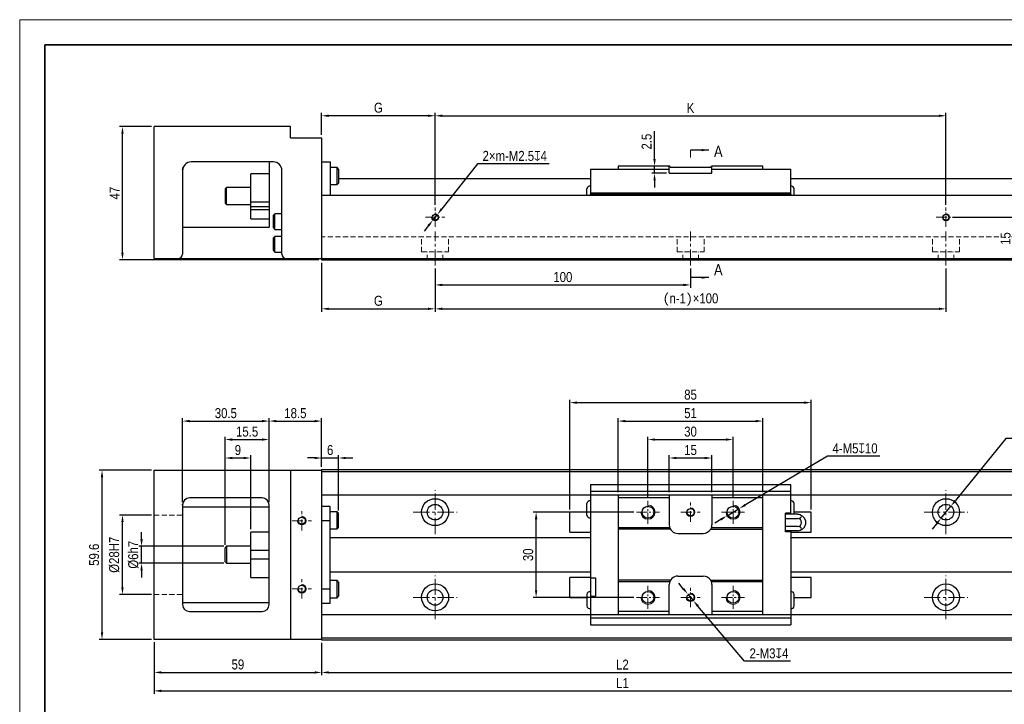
# Model space of a CAD drawing. Header units: millimetres. Extents: x 100 to 3612, y -424 to 856.
# Tile 8 of 45: x 100 to 447, y 615 to 856. Entities that reach past the tile are written whole.
import ezdxf

# ---------------------------------------------------------------- set-up
doc = ezdxf.new("R2010")
doc.units = ezdxf.units.MM
doc.linetypes.add('CENTER2', pattern=[28.575, 19.05, -3.175, 3.175, -3.175])
doc.linetypes.add('DASHED', pattern=[19.05, 12.7, -6.35])
doc.layers.get('Defpoints').update_dxf_attribs({"lineweight": 13})
for name, color, linetype, lineweight in [('小粗', 7, 'Continuous', 25), ('标注', 3, 'Continuous', 13), ('点划线', 1, 'CENTER2', 13), ('粗线', 7, 'Continuous', 35), ('细线', 7, 'Continuous', 13), ('虚线', 253, 'DASHED', 13)]:
    doc.layers.add(name, color=color, linetype=linetype, lineweight=lineweight)
doc.styles.add('3.5', font='ARIALN.TTF', dxfattribs={"height": 3.5})
doc.styles.add('7', font='ARIALN.TTF', dxfattribs={"height": 7})
doc.dimstyles.new('A4—对齐', dxfattribs={"dimtxt": 3.5, "dimasz": 2.5, "dimexe": 1, "dimexo": 1, "dimgap": 1, "dimtad": 1, "dimdec": 1, "dimzin": 9, "dimdsep": 46, "dimtxsty": '3.5', "dimcen": 2.5, "dimadec": 0, "dimazin": 0, "dimtm": 1e-09, "dimtfac": 1, "dimtdec": 1, "dimtmove": 0, "dimatfit": 3, "dimfxl": 0, "dimtolj": 1, "dimarcsym": 0})
doc.dimstyles.new('A4—水平', dxfattribs={"dimtxt": 3.5, "dimasz": 2.5, "dimexe": 2, "dimexo": 1, "dimgap": 1, "dimtad": 1, "dimtih": 1, "dimtoh": 1, "dimdec": 1, "dimzin": 12, "dimdsep": 46, "dimtxsty": '3.5', "dimcen": 2.5, "dimadec": 0, "dimazin": 0, "dimtm": 1e-09, "dimtfac": 1, "dimtdec": 1, "dimtmove": 0, "dimatfit": 3, "dimfxl": 0, "dimtolj": 1, "dimarcsym": 0})

# ---------------------------------------------------------------- blocks, each defined once
blk = doc.blocks.new('A4图框')
at = {"layer": '粗线'}
blk.add_lwpolyline([(5, 205), (292, 205), (292, 5), (5, 5)], close=True, dxfattribs=at)
at = {"layer": '细线'}
blk.add_lwpolyline([(0, 210), (297, 210), (297, 0), (0, 0)], close=True, dxfattribs=at)
blk = doc.blocks.new('*D97')
at = {"layer": 'Defpoints', "color": 0, "transparency": 16777216}
for p in [(136.22, 818.31), (147.39, 818.31), (206.39, 771.31)]:
    blk.add_point(p, dxfattribs=at)
at = {"layer": '标注', "color": 0, "lineweight": -2, "transparency": 16777216}
for p, q in [((146.39, 818.31), (135.22, 818.31)), ((136.22, 773.81), (136.22, 815.81)), ((205.39, 771.31), (135.22, 771.31))]:
    blk.add_line(p, q, dxfattribs=at)
at = {"layer": '标注', "color": 0, "transparency": 16777216}
for points in [[(135.8, 815.81), (136.63, 815.81), (136.22, 818.31)], [(135.8, 773.81), (136.63, 773.81), (136.22, 771.31)]]:
    blk.add_solid(points, dxfattribs=at)
at = {"layer": '标注', "color": 0, "transparency": 16777216, "insert": (133.47, 794.81), "char_height": 3.5, "attachment_point": 5, "rotation": 90, "style": '3.5'}
blk.add_mtext('\\A1;47', dxfattribs=at)
blk = doc.blocks.new('*D98')
at = {"layer": 'Defpoints', "color": 0, "transparency": 16777216}
for p in [(206.39, 822.07), (206.39, 814.31), (246.39, 789.72)]:
    blk.add_point(p, dxfattribs=at)
at = {"layer": '标注', "color": 0, "lineweight": -2, "transparency": 16777216}
for p, q in [((206.39, 815.31), (206.39, 823.07)), ((246.39, 790.72), (246.39, 823.07)), ((243.89, 822.07), (208.89, 822.07))]:
    blk.add_line(p, q, dxfattribs=at)
at = {"layer": '标注', "color": 0, "transparency": 16777216}
for points in [[(208.89, 822.48), (208.89, 821.65), (206.39, 822.07)], [(243.89, 822.48), (243.89, 821.65), (246.39, 822.07)]]:
    blk.add_solid(points, dxfattribs=at)
at = {"layer": '标注', "color": 0, "transparency": 16777216, "insert": (226.39, 824.88), "char_height": 3.5, "width": 11.7879, "attachment_point": 5, "style": '3.5'}
blk.add_mtext('\\A1;G', dxfattribs=at)
blk = doc.blocks.new('*D99')
at = {"layer": 'Defpoints', "color": 0, "transparency": 16777216}
for p in [(426.39, 822.07), (246.39, 789.72), (426.39, 789.72)]:
    blk.add_point(p, dxfattribs=at)
at = {"layer": '标注', "color": 0, "lineweight": -2, "transparency": 16777216}
for p, q in [((246.39, 790.72), (246.39, 823.07)), ((426.39, 790.72), (426.39, 823.07)), ((248.89, 822.07), (423.89, 822.07))]:
    blk.add_line(p, q, dxfattribs=at)
at = {"layer": '标注', "color": 0, "transparency": 16777216}
for points in [[(248.89, 822.48), (248.89, 821.65), (246.39, 822.07)], [(423.89, 822.48), (423.89, 821.65), (426.39, 822.07)]]:
    blk.add_solid(points, dxfattribs=at)
at = {"layer": '标注', "color": 0, "transparency": 16777216, "insert": (336.39, 824.82), "char_height": 3.5, "width": 18.6714, "attachment_point": 5, "style": '3.5'}
blk.add_mtext('\\A1;K', dxfattribs=at)
blk = doc.blocks.new('*D100')
at = {"layer": 'Defpoints', "color": 0, "transparency": 16777216}
for p in [(206.39, 771.31), (246.39, 769.31), (246.39, 754.07)]:
    blk.add_point(p, dxfattribs=at)
at = {"layer": '标注', "color": 0, "lineweight": -2, "transparency": 16777216}
for p, q in [((206.39, 770.31), (206.39, 753.07)), ((246.39, 768.31), (246.39, 753.07)), ((208.89, 754.07), (243.89, 754.07))]:
    blk.add_line(p, q, dxfattribs=at)
at = {"layer": '标注', "color": 0, "transparency": 16777216}
for points in [[(208.89, 754.49), (208.89, 753.66), (206.39, 754.07)], [(243.89, 754.49), (243.89, 753.66), (246.39, 754.07)]]:
    blk.add_solid(points, dxfattribs=at)
at = {"layer": '标注', "color": 0, "transparency": 16777216, "insert": (226.39, 756.88), "char_height": 3.5, "width": 10.0032, "attachment_point": 5, "style": '3.5'}
blk.add_mtext('\\A1;G', dxfattribs=at)
blk = doc.blocks.new('*D101')
at = {"layer": 'Defpoints', "color": 0, "transparency": 16777216}
for p in [(246.39, 769.31), (336.39, 769.31), (336.39, 762.49)]:
    blk.add_point(p, dxfattribs=at)
at = {"layer": '标注', "color": 0, "lineweight": -2, "transparency": 16777216}
for p, q in [((246.39, 768.31), (246.39, 761.49)), ((336.39, 768.31), (336.39, 761.49)), ((248.89, 762.49), (333.89, 762.49))]:
    blk.add_line(p, q, dxfattribs=at)
at = {"layer": '标注', "color": 0, "transparency": 16777216}
for points in [[(248.89, 762.9), (248.89, 762.07), (246.39, 762.49)], [(333.89, 762.9), (333.89, 762.07), (336.39, 762.49)]]:
    blk.add_solid(points, dxfattribs=at)
at = {"layer": '标注', "color": 0, "transparency": 16777216, "insert": (291.39, 765.27), "char_height": 3.5, "width": 11.0802, "attachment_point": 5, "style": '3.5'}
blk.add_mtext('\\A1;100', dxfattribs=at)
blk = doc.blocks.new('*D102')
at = {"layer": 'Defpoints', "color": 0, "transparency": 16777216}
for p in [(246.39, 769.31), (426.39, 769.31), (426.39, 754.07)]:
    blk.add_point(p, dxfattribs=at)
at = {"layer": '标注', "color": 0, "lineweight": -2, "transparency": 16777216}
for p, q in [((246.39, 768.31), (246.39, 753.07)), ((426.39, 768.31), (426.39, 753.07)), ((248.89, 754.07), (423.89, 754.07))]:
    blk.add_line(p, q, dxfattribs=at)
at = {"layer": '标注', "color": 0, "transparency": 16777216}
for points in [[(248.89, 754.49), (248.89, 753.66), (246.39, 754.07)], [(423.89, 754.49), (423.89, 753.66), (426.39, 754.07)]]:
    blk.add_solid(points, dxfattribs=at)
at = {"layer": '标注', "color": 0, "transparency": 16777216, "insert": (336.39, 757.3), "char_height": 3.5, "width": 20.1435, "attachment_point": 5, "style": '3.5'}
blk.add_mtext('\\A1;{\\fSimSun|b0|i0|c134|p2;(}n-1{\\fSimSun|b0|i0|c134|p2;)}×100', dxfattribs=at)
blk = doc.blocks.new('*D103')
at = {"layer": 'Defpoints', "color": 0, "transparency": 16777216}
for p in [(427.64, 786.31), (450.18, 771.31), (466.39, 771.31)]:
    blk.add_point(p, dxfattribs=at)
at = {"layer": '标注', "color": 0, "lineweight": -2, "transparency": 16777216}
for p, q in [((450.18, 788.81), (450.18, 791.31)), ((428.64, 786.31), (451.18, 786.31)), ((450.18, 786.31), (450.18, 783.81)), ((450.18, 783.81), (450.18, 773.81)), ((450.18, 771.31), (450.18, 773.81)), ((465.39, 771.31), (449.18, 771.31)), ((450.18, 768.81), (450.18, 766.31))]:
    blk.add_line(p, q, dxfattribs=at)
at = {"layer": '标注', "color": 0, "transparency": 16777216}
for points in [[(449.76, 788.81), (450.59, 788.81), (450.18, 786.31)], [(449.76, 768.81), (450.59, 768.81), (450.18, 771.31)]]:
    blk.add_solid(points, dxfattribs=at)
at = {"layer": '标注', "color": 0, "transparency": 16777216, "insert": (447.39, 778.81), "char_height": 3.5, "attachment_point": 5, "rotation": 90, "style": '3.5', "bg_fill": 3, "box_fill_scale": 1.1, "bg_fill_color": 256, "bg_fill_true_color": 13158600, "bg_fill_transparency": 0}
blk.add_mtext('\\A1;15', dxfattribs=at)
blk = doc.blocks.new('*D93')
at = {"layer": 'Defpoints', "color": 0, "transparency": 16777216}
for p in [(245.62, 785.33), (247.17, 787.29)]:
    blk.add_point(p, dxfattribs=at)
at = {"layer": '标注', "color": 0, "lineweight": -2, "transparency": 16777216}
for p, q in [((261.31, 805.12), (248.72, 789.25)), ((286.56, 805.12), (261.31, 805.12)), ((245.62, 785.33), (247.17, 787.29)), ((244.06, 783.37), (242.51, 781.41))]:
    blk.add_line(p, q, dxfattribs=at)
at = {"layer": '标注', "color": 0, "transparency": 16777216}
for points in [[(248.4, 789.51), (249.05, 788.99), (247.17, 787.29)], [(243.74, 783.63), (244.39, 783.11), (245.62, 785.33)]]:
    blk.add_solid(points, dxfattribs=at)
at = {"layer": '标注', "color": 0, "transparency": 16777216, "insert": (274.44, 807.91), "char_height": 3.5, "attachment_point": 5, "style": '3.5'}
blk.add_mtext('\\A1;2×m-M2.5{\\Fgdt|c134;x}4', dxfattribs=at)
blk = doc.blocks.new('*D113')
at = {"layer": 'Defpoints', "color": 0, "transparency": 16777216}
for p in [(212.39, 701.54), (206.39, 697.46), (212.39, 682.08)]:
    blk.add_point(p, dxfattribs=at)
at = {"layer": '标注', "color": 0, "lineweight": -2, "transparency": 16777216}
for p, q in [((203.89, 701.54), (201.39, 701.54)), ((206.39, 698.46), (206.39, 702.54)), ((206.39, 701.54), (212.39, 701.54)), ((212.39, 683.08), (212.39, 702.54)), ((214.89, 701.54), (217.39, 701.54))]:
    blk.add_line(p, q, dxfattribs=at)
at = {"layer": '标注', "color": 0, "transparency": 16777216}
for points in [[(203.89, 701.95), (203.89, 701.12), (206.39, 701.54)], [(214.89, 701.95), (214.89, 701.12), (212.39, 701.54)]]:
    blk.add_solid(points, dxfattribs=at)
at = {"layer": '标注', "color": 0, "transparency": 16777216, "insert": (209.39, 704.32), "char_height": 3.5, "attachment_point": 5, "style": '3.5'}
blk.add_mtext('\\A1;6', dxfattribs=at)
blk = doc.blocks.new('*D114')
at = {"layer": 'Defpoints', "color": 0, "transparency": 16777216}
for p in [(142.94, 670.46), (172.89, 670.46), (172.89, 664.46)]:
    blk.add_point(p, dxfattribs=at)
at = {"layer": '标注', "color": 0, "lineweight": -2, "transparency": 16777216}
for p, q in [((142.94, 672.96), (142.94, 675.46)), ((171.89, 670.46), (141.94, 670.46)), ((142.94, 664.46), (142.94, 670.46)), ((171.89, 664.46), (141.94, 664.46)), ((142.94, 661.96), (142.94, 659.46))]:
    blk.add_line(p, q, dxfattribs=at)
at = {"layer": '标注', "color": 0, "transparency": 16777216}
for points in [[(142.53, 672.96), (143.36, 672.96), (142.94, 670.46)], [(142.53, 661.96), (143.36, 661.96), (142.94, 664.46)]]:
    blk.add_solid(points, dxfattribs=at)
at = {"layer": '标注', "color": 0, "transparency": 16777216, "insert": (140.06, 667.46), "char_height": 3.5, "attachment_point": 5, "rotation": 90, "style": '3.5'}
blk.add_mtext('\\A1;%%C6h7', dxfattribs=at)
blk = doc.blocks.new('*D115')
at = {"layer": 'Defpoints', "color": 0, "transparency": 16777216}
for p in [(136.22, 681.46), (147.39, 681.46), (147.39, 653.46)]:
    blk.add_point(p, dxfattribs=at)
at = {"layer": '标注', "color": 0, "lineweight": -2, "transparency": 16777216}
for p, q in [((146.39, 681.46), (135.22, 681.46)), ((136.22, 655.96), (136.22, 678.96)), ((146.39, 653.46), (135.22, 653.46))]:
    blk.add_line(p, q, dxfattribs=at)
at = {"layer": '标注', "color": 0, "transparency": 16777216}
for points in [[(135.8, 678.96), (136.64, 678.96), (136.22, 681.46)], [(135.8, 655.96), (136.64, 655.96), (136.22, 653.46)]]:
    blk.add_solid(points, dxfattribs=at)
at = {"layer": '标注', "color": 0, "transparency": 16777216, "insert": (133.34, 667.46), "char_height": 3.5, "attachment_point": 5, "rotation": 90, "style": '3.5'}
blk.add_mtext('\\A1;%%C28H7', dxfattribs=at)
blk = doc.blocks.new('*D116')
at = {"layer": 'Defpoints', "color": 0, "transparency": 16777216}
for p in [(129.01, 697.26), (147.39, 697.26), (147.39, 637.66)]:
    blk.add_point(p, dxfattribs=at)
at = {"layer": '标注', "color": 0, "lineweight": -2, "transparency": 16777216}
for p, q in [((146.39, 697.26), (128.01, 697.26)), ((129.01, 640.16), (129.01, 694.76)), ((146.39, 637.66), (128.01, 637.66))]:
    blk.add_line(p, q, dxfattribs=at)
at = {"layer": '标注', "color": 0, "transparency": 16777216}
for points in [[(128.6, 694.76), (129.43, 694.76), (129.01, 697.26)], [(128.6, 640.16), (129.43, 640.16), (129.01, 637.66)]]:
    blk.add_solid(points, dxfattribs=at)
at = {"layer": '标注', "color": 0, "transparency": 16777216, "insert": (126.23, 667.46), "char_height": 3.5, "attachment_point": 5, "rotation": 90, "style": '3.5'}
blk.add_mtext('\\A1;59.6', dxfattribs=at)
blk = doc.blocks.new('*D117')
at = {"layer": 'Defpoints', "color": 0, "transparency": 16777216}
for p in [(147.39, 637.66), (206.39, 637.46), (206.39, 626.02)]:
    blk.add_point(p, dxfattribs=at)
at = {"layer": '标注', "color": 0, "lineweight": -2, "transparency": 16777216}
for p, q in [((147.39, 636.66), (147.39, 625.02)), ((206.39, 636.46), (206.39, 625.02)), ((149.89, 626.02), (203.89, 626.02))]:
    blk.add_line(p, q, dxfattribs=at)
at = {"layer": '标注', "color": 0, "transparency": 16777216}
for points in [[(149.89, 626.44), (149.89, 625.6), (147.39, 626.02)], [(203.89, 626.44), (203.89, 625.6), (206.39, 626.02)]]:
    blk.add_solid(points, dxfattribs=at)
at = {"layer": '标注', "color": 0, "transparency": 16777216, "insert": (176.89, 628.81), "char_height": 3.5, "attachment_point": 5, "style": '3.5'}
blk.add_mtext('\\A1;59', dxfattribs=at)
blk = doc.blocks.new('*D118')
at = {"layer": 'Defpoints', "color": 0, "transparency": 16777216}
for p in [(147.39, 637.66), (477.39, 638.16), (477.39, 619.52)]:
    blk.add_point(p, dxfattribs=at)
at = {"layer": '标注', "color": 0, "lineweight": -2, "transparency": 16777216}
for p, q in [((147.39, 636.66), (147.39, 618.52)), ((477.39, 637.16), (477.39, 618.52)), ((149.89, 619.52), (474.89, 619.52))]:
    blk.add_line(p, q, dxfattribs=at)
at = {"layer": '标注', "color": 0, "transparency": 16777216}
for points in [[(149.89, 619.94), (149.89, 619.1), (147.39, 619.52)], [(474.89, 619.94), (474.89, 619.1), (477.39, 619.52)]]:
    blk.add_solid(points, dxfattribs=at)
at = {"layer": '标注', "color": 0, "transparency": 16777216, "insert": (312.39, 622.28), "char_height": 3.5, "width": 25.9299, "attachment_point": 5, "style": '3.5'}
blk.add_mtext('\\A1;L1', dxfattribs=at)
blk = doc.blocks.new('*D119')
at = {"layer": 'Defpoints', "color": 0, "transparency": 16777216}
for p in [(206.39, 637.46), (466.39, 637.46), (466.39, 626.02)]:
    blk.add_point(p, dxfattribs=at)
at = {"layer": '标注', "color": 0, "lineweight": -2, "transparency": 16777216}
for p, q in [((206.39, 636.46), (206.39, 625.02)), ((466.39, 636.46), (466.39, 625.02)), ((208.89, 626.02), (463.89, 626.02))]:
    blk.add_line(p, q, dxfattribs=at)
at = {"layer": '标注', "color": 0, "transparency": 16777216}
for points in [[(208.89, 626.44), (208.89, 625.6), (206.39, 626.02)], [(463.89, 626.44), (463.89, 625.6), (466.39, 626.02)]]:
    blk.add_solid(points, dxfattribs=at)
at = {"layer": '标注', "color": 0, "transparency": 16777216, "insert": (312.39, 628.78), "char_height": 3.5, "width": 18.7578, "attachment_point": 5, "style": '3.5'}
blk.add_mtext('\\A1;L2', dxfattribs=at)
blk = doc.blocks.new('*D120')
at = {"layer": 'Defpoints', "color": 0, "transparency": 16777216}
for p in [(181.39, 701.54), (181.39, 675.46), (172.39, 669.96)]:
    blk.add_point(p, dxfattribs=at)
at = {"layer": '标注', "color": 0, "lineweight": -2, "transparency": 16777216}
for p, q in [((172.39, 670.96), (172.39, 702.54)), ((174.89, 701.54), (178.89, 701.54)), ((181.39, 676.46), (181.39, 702.54))]:
    blk.add_line(p, q, dxfattribs=at)
at = {"layer": '标注', "color": 0, "transparency": 16777216}
for points in [[(174.89, 701.95), (174.89, 701.12), (172.39, 701.54)], [(178.89, 701.95), (178.89, 701.12), (181.39, 701.54)]]:
    blk.add_solid(points, dxfattribs=at)
at = {"layer": '标注', "color": 0, "transparency": 16777216, "insert": (176.89, 704.32), "char_height": 3.5, "attachment_point": 5, "style": '3.5'}
blk.add_mtext('\\A1;9', dxfattribs=at)
blk = doc.blocks.new('*D121')
at = {"layer": 'Defpoints', "color": 0, "transparency": 16777216}
for p in [(187.89, 708.04), (187.89, 684.96), (172.39, 669.96)]:
    blk.add_point(p, dxfattribs=at)
at = {"layer": '标注', "color": 0, "lineweight": -2, "transparency": 16777216}
for p, q in [((172.39, 670.96), (172.39, 709.04)), ((174.89, 708.04), (185.39, 708.04)), ((187.89, 685.96), (187.89, 709.04))]:
    blk.add_line(p, q, dxfattribs=at)
at = {"layer": '标注', "color": 0, "transparency": 16777216}
for points in [[(174.89, 708.45), (174.89, 707.62), (172.39, 708.04)], [(185.39, 708.45), (185.39, 707.62), (187.89, 708.04)]]:
    blk.add_solid(points, dxfattribs=at)
at = {"layer": '标注', "color": 0, "transparency": 16777216, "insert": (180.14, 710.82), "char_height": 3.5, "attachment_point": 5, "style": '3.5'}
blk.add_mtext('\\A1;15.5', dxfattribs=at)
blk = doc.blocks.new('*D122')
at = {"layer": 'Defpoints', "color": 0, "transparency": 16777216}
for p in [(187.89, 714.54), (157.39, 684.96), (187.89, 684.96)]:
    blk.add_point(p, dxfattribs=at)
at = {"layer": '标注', "color": 0, "lineweight": -2, "transparency": 16777216}
for p, q in [((157.39, 685.96), (157.39, 715.54)), ((187.89, 685.96), (187.89, 715.54)), ((159.89, 714.54), (185.39, 714.54))]:
    blk.add_line(p, q, dxfattribs=at)
at = {"layer": '标注', "color": 0, "transparency": 16777216}
for points in [[(159.89, 714.95), (159.89, 714.12), (157.39, 714.54)], [(185.39, 714.95), (185.39, 714.12), (187.89, 714.54)]]:
    blk.add_solid(points, dxfattribs=at)
at = {"layer": '标注', "color": 0, "transparency": 16777216, "insert": (172.64, 717.32), "char_height": 3.5, "attachment_point": 5, "style": '3.5'}
blk.add_mtext('\\A1;30.5', dxfattribs=at)
blk = doc.blocks.new('*D123')
at = {"layer": 'Defpoints', "color": 0, "transparency": 16777216}
for p in [(206.39, 714.54), (206.39, 697.46), (187.89, 684.96)]:
    blk.add_point(p, dxfattribs=at)
at = {"layer": '标注', "color": 0, "lineweight": -2, "transparency": 16777216}
for p, q in [((187.89, 685.96), (187.89, 715.54)), ((206.39, 698.46), (206.39, 715.54)), ((190.39, 714.54), (203.89, 714.54))]:
    blk.add_line(p, q, dxfattribs=at)
at = {"layer": '标注', "color": 0, "transparency": 16777216}
for points in [[(190.39, 714.95), (190.39, 714.12), (187.89, 714.54)], [(203.89, 714.95), (203.89, 714.12), (206.39, 714.54)]]:
    blk.add_solid(points, dxfattribs=at)
at = {"layer": '标注', "color": 0, "transparency": 16777216, "insert": (197.14, 717.32), "char_height": 3.5, "attachment_point": 5, "style": '3.5'}
blk.add_mtext('\\A1;18.5', dxfattribs=at)
blk = doc.blocks.new('*D124')
at = {"layer": 'Defpoints', "color": 0, "transparency": 16777216}
for p in [(351.39, 708.04), (321.39, 686.5), (351.39, 686.5)]:
    blk.add_point(p, dxfattribs=at)
at = {"layer": '标注', "color": 0, "lineweight": -2, "transparency": 16777216}
for p, q in [((321.39, 687.5), (321.39, 709.04)), ((323.89, 708.04), (348.89, 708.04)), ((351.39, 687.5), (351.39, 709.04))]:
    blk.add_line(p, q, dxfattribs=at)
at = {"layer": '标注', "color": 0, "transparency": 16777216}
for points in [[(323.89, 708.45), (323.89, 707.62), (321.39, 708.04)], [(348.89, 708.45), (348.89, 707.62), (351.39, 708.04)]]:
    blk.add_solid(points, dxfattribs=at)
at = {"layer": '标注', "color": 0, "transparency": 16777216, "insert": (336.39, 710.82), "char_height": 3.5, "attachment_point": 5, "style": '3.5'}
blk.add_mtext('\\A1;30', dxfattribs=at)
blk = doc.blocks.new('*D125')
at = {"layer": 'Defpoints', "color": 0, "transparency": 16777216}
for p in [(378.89, 721.04), (293.89, 682.46), (378.89, 682.46)]:
    blk.add_point(p, dxfattribs=at)
at = {"layer": '标注', "color": 0, "lineweight": -2, "transparency": 16777216}
for p, q in [((293.89, 683.46), (293.89, 722.04)), ((378.89, 683.46), (378.89, 722.04)), ((296.39, 721.04), (376.39, 721.04))]:
    blk.add_line(p, q, dxfattribs=at)
at = {"layer": '标注', "color": 0, "transparency": 16777216}
for points in [[(296.39, 721.45), (296.39, 720.62), (293.89, 721.04)], [(376.39, 721.45), (376.39, 720.62), (378.89, 721.04)]]:
    blk.add_solid(points, dxfattribs=at)
at = {"layer": '标注', "color": 0, "transparency": 16777216, "insert": (336.39, 723.82), "char_height": 3.5, "attachment_point": 5, "style": '3.5'}
blk.add_mtext('\\A1;85', dxfattribs=at)
blk = doc.blocks.new('*D126')
at = {"layer": 'Defpoints', "color": 0, "transparency": 16777216}
for p in [(323.71, 804.31), (328.89, 804.31), (328.89, 801.81)]:
    blk.add_point(p, dxfattribs=at)
at = {"layer": '标注', "color": 0, "lineweight": -2, "transparency": 16777216}
for p, q in [((323.71, 806.81), (323.71, 816.6)), ((327.89, 804.31), (322.71, 804.31)), ((327.89, 801.81), (322.71, 801.81)), ((323.71, 801.81), (323.71, 804.31)), ((323.71, 799.31), (323.71, 796.81))]:
    blk.add_line(p, q, dxfattribs=at)
at = {"layer": '标注', "color": 0, "transparency": 16777216}
for points in [[(323.29, 806.81), (324.12, 806.81), (323.71, 804.31)], [(323.29, 799.31), (324.12, 799.31), (323.71, 801.81)]]:
    blk.add_solid(points, dxfattribs=at)
at = {"layer": '标注', "color": 0, "transparency": 16777216, "insert": (320.92, 812.96), "char_height": 3.5, "attachment_point": 5, "rotation": 90, "style": '3.5'}
blk.add_mtext('\\A1;2.5', dxfattribs=at)
blk = doc.blocks.new('*D127')
at = {"layer": 'Defpoints', "color": 0, "transparency": 16777216}
for p in [(281.97, 682.46), (317.35, 682.46), (317.35, 652.46)]:
    blk.add_point(p, dxfattribs=at)
at = {"layer": '标注', "color": 0, "lineweight": -2, "transparency": 16777216}
for p, q in [((316.35, 682.46), (280.97, 682.46)), ((281.97, 654.96), (281.97, 679.96)), ((316.35, 652.46), (280.97, 652.46))]:
    blk.add_line(p, q, dxfattribs=at)
at = {"layer": '标注', "color": 0, "transparency": 16777216}
for points in [[(281.55, 679.96), (282.39, 679.96), (281.97, 682.46)], [(281.55, 654.96), (282.39, 654.96), (281.97, 652.46)]]:
    blk.add_solid(points, dxfattribs=at)
at = {"layer": '标注', "color": 0, "transparency": 16777216, "insert": (279.18, 667.46), "char_height": 3.5, "attachment_point": 5, "rotation": 90, "style": '3.5'}
blk.add_mtext('\\A1;30', dxfattribs=at)
blk = doc.blocks.new('*D128')
at = {"layer": 'Defpoints', "color": 0, "transparency": 16777216}
for p in [(343.89, 701.54), (328.89, 688.46), (343.89, 688.46)]:
    blk.add_point(p, dxfattribs=at)
at = {"layer": '标注', "color": 0, "lineweight": -2, "transparency": 16777216}
for p, q in [((328.89, 689.46), (328.89, 702.54)), ((331.39, 701.54), (341.39, 701.54)), ((343.89, 689.46), (343.89, 702.54))]:
    blk.add_line(p, q, dxfattribs=at)
at = {"layer": '标注', "color": 0, "transparency": 16777216}
for points in [[(331.39, 701.95), (331.39, 701.12), (328.89, 701.54)], [(341.39, 701.95), (341.39, 701.12), (343.89, 701.54)]]:
    blk.add_solid(points, dxfattribs=at)
at = {"layer": '标注', "color": 0, "transparency": 16777216, "insert": (336.39, 704.32), "char_height": 3.5, "attachment_point": 5, "style": '3.5'}
blk.add_mtext('\\A1;15', dxfattribs=at)
blk = doc.blocks.new('*D129')
at = {"layer": 'Defpoints', "color": 0, "transparency": 16777216}
for p in [(361.89, 714.54), (310.89, 688.46), (361.89, 688.46)]:
    blk.add_point(p, dxfattribs=at)
at = {"layer": '标注', "color": 0, "lineweight": -2, "transparency": 16777216}
for p, q in [((310.89, 689.46), (310.89, 715.54)), ((361.89, 689.46), (361.89, 715.54)), ((313.39, 714.54), (359.39, 714.54))]:
    blk.add_line(p, q, dxfattribs=at)
at = {"layer": '标注', "color": 0, "transparency": 16777216}
for points in [[(313.39, 714.95), (313.39, 714.12), (310.89, 714.54)], [(359.39, 714.95), (359.39, 714.12), (361.89, 714.54)]]:
    blk.add_solid(points, dxfattribs=at)
at = {"layer": '标注', "color": 0, "transparency": 16777216, "insert": (336.39, 717.32), "char_height": 3.5, "attachment_point": 5, "style": '3.5'}
blk.add_mtext('\\A1;51', dxfattribs=at)
blk = doc.blocks.new('*D130')
at = {"layer": 'Defpoints', "color": 0, "transparency": 16777216}
for p in [(353.55, 683.73), (349.24, 681.18)]:
    blk.add_point(p, dxfattribs=at)
at = {"layer": '标注', "color": 0, "lineweight": -2, "transparency": 16777216}
for p, q in [((384.6, 702.14), (355.7, 685.01)), ((403.12, 702.14), (384.6, 702.14)), ((349.24, 681.18), (353.55, 683.73)), ((347.09, 679.91), (344.94, 678.64))]:
    blk.add_line(p, q, dxfattribs=at)
at = {"layer": '标注', "color": 0, "transparency": 16777216}
for points in [[(355.48, 685.37), (355.91, 684.65), (353.55, 683.73)], [(346.88, 680.27), (347.31, 679.55), (349.24, 681.18)]]:
    blk.add_solid(points, dxfattribs=at)
at = {"layer": '标注', "color": 0, "transparency": 16777216, "insert": (394.36, 704.93), "char_height": 3.5, "attachment_point": 5, "style": '3.5'}
blk.add_mtext('\\A1;4-M5{\\Fgdt|c134;x}10', dxfattribs=at)
blk = doc.blocks.new('*D131')
at = {"layer": 'Defpoints', "color": 0, "transparency": 16777216}
for p in [(335.43, 653.61), (337.36, 651.31)]:
    blk.add_point(p, dxfattribs=at)
at = {"layer": '标注', "color": 0, "lineweight": -2, "transparency": 16777216}
for p, q in [((333.82, 655.52), (332.21, 657.43)), ((335.43, 653.61), (337.36, 651.31)), ((355.38, 629.93), (338.97, 649.4)), ((371.63, 629.93), (355.38, 629.93))]:
    blk.add_line(p, q, dxfattribs=at)
at = {"layer": '标注', "color": 0, "transparency": 16777216}
for points in [[(334.14, 655.79), (333.5, 655.25), (335.43, 653.61)], [(339.29, 649.67), (338.65, 649.13), (337.36, 651.31)]]:
    blk.add_solid(points, dxfattribs=at)
at = {"layer": '标注', "color": 0, "transparency": 16777216, "insert": (364.02, 632.72), "char_height": 3.5, "attachment_point": 5, "style": '3.5'}
blk.add_mtext('\\A1;2-M3{\\Fgdt|c134;x}4', dxfattribs=at)
blk = doc.blocks.new('*D132')
at = {"layer": 'Defpoints', "color": 0, "transparency": 16777216}
for p in [(428.13, 684.59), (424.66, 680.33)]:
    blk.add_point(p, dxfattribs=at)
at = {"layer": '标注', "color": 0, "lineweight": -2, "transparency": 16777216}
for p, q in [((447.51, 708.36), (429.71, 686.53)), ((478.45, 708.36), (447.51, 708.36)), ((424.66, 680.33), (428.13, 684.59)), ((423.08, 678.39), (421.5, 676.45))]:
    blk.add_line(p, q, dxfattribs=at)
at = {"layer": '标注', "color": 0, "transparency": 16777216}
for points in [[(429.39, 686.79), (430.04, 686.26), (428.13, 684.59)], [(422.75, 678.65), (423.4, 678.13), (424.66, 680.33)]]:
    blk.add_solid(points, dxfattribs=at)
at = {"layer": '标注', "color": 0, "transparency": 16777216, "insert": (465.67, 708.36), "char_height": 3.5, "attachment_point": 5, "style": '3.5'}
blk.add_mtext('\\A1;2×n-∅5.5\\P{\\Fgdt|c134;v}%%C9.5{\\Fgdt|c134;x}5.2', dxfattribs=at)

msp = doc.modelspace()

# ---------------------------------------------------------------- linework, layer by layer
at = {"layer": '小粗'}
for p, q in [((195.39, 818.31), (147.39, 818.31)), ((147.39, 771.81), (147.39, 818.31)), ((195.39, 814.31), (195.39, 818.31)), ((195.39, 814.31), (206.39, 814.31)), ((206.39, 814.31), (206.39, 771.31)), ((189.39, 805.81), (160.39, 805.81)), ((187.89, 805.81), (187.89, 782.81)), ((206.39, 805.81), (209.39, 805.81)), ((209.39, 805.81), (209.39, 794.11)), ((157.39, 802.81), (157.39, 773.31)), ((181.39, 791.6), (181.39, 801.67)), ((187.89, 801.67), (181.39, 801.67)), ((192.39, 773.31), (192.39, 802.81)), ((211.89, 803.81), (209.39, 803.81)), ((212.39, 803.31), (211.89, 803.81)), ((211.89, 797.81), (211.89, 803.81)), ((212.39, 803.31), (212.39, 798.31)), ((301.09, 803.31), (328.89, 803.31)), ((301.09, 803.31), (301.09, 794.51)), ((329.07, 804.31), (310.89, 804.31)), ((310.89, 804.31), (310.89, 803.31)), ((328.89, 801.81), (328.89, 804.31)), ((328.89, 801.81), (343.89, 801.81)), ((343.49, 803.81), (329.3, 803.81)), ((361.89, 804.31), (343.72, 804.31)), ((343.89, 801.81), (343.89, 804.31)), ((343.89, 803.31), (371.69, 803.31)), ((361.89, 803.31), (361.89, 804.31)), ((371.69, 794.51), (371.69, 803.31)), ((211.89, 797.81), (212.39, 798.31)), ((301.1, 799.81), (212.4, 799.81)), ((466.39, 799.81), (371.69, 799.81)), ((172.89, 796.81), (172.39, 796.31)), ((172.39, 796.31), (172.39, 791.31)), ((181.39, 796.81), (172.89, 796.81)), ((172.89, 790.81), (172.89, 796.81)), ((209.39, 797.81), (211.89, 797.81)), ((299.89, 794.11), (299.89, 796.31)), ((371.69, 794.79), (301.09, 794.79)), ((372.89, 794.11), (372.89, 796.31)), ((172.39, 791.31), (172.89, 790.81)), ((181.39, 785.81), (181.39, 791.6)), ((187.89, 791.6), (181.39, 791.6)), ((206.39, 794.11), (466.39, 794.11)), ((301.09, 794.11), (301.09, 794.51)), ((371.69, 794.51), (301.09, 794.51)), ((371.69, 794.51), (371.69, 794.11)), ((172.89, 790.81), (181.39, 790.81)), ((181.39, 790.14), (187.89, 790.14)), ((187.89, 788.92), (181.39, 788.92)), ((181.39, 785.81), (187.89, 785.81)), ((189.89, 787.56), (189.39, 787.06)), ((189.39, 782.56), (189.39, 787.06)), ((192.39, 787.56), (189.89, 787.56)), ((189.89, 782.06), (189.89, 787.56)), ((157.39, 782.81), (187.89, 782.81)), ((189.39, 782.56), (189.89, 782.06)), ((189.89, 782.06), (192.39, 782.06)), ((189.89, 779.56), (189.39, 779.06)), ((189.39, 774.56), (189.39, 779.06)), ((192.39, 779.56), (189.89, 779.56)), ((189.89, 774.06), (189.89, 779.56)), ((189.39, 774.56), (189.89, 774.06)), ((189.89, 774.06), (192.39, 774.06)), ((147.39, 771.81), (477.39, 771.81)), ((206.39, 771.31), (466.39, 771.31)), ((206.39, 697.46), (466.39, 697.46)), ((206.39, 697.46), (206.39, 637.46)), ((147.39, 637.66), (147.39, 697.26)), ((147.39, 697.26), (206.39, 697.26)), ((195.39, 697.26), (195.39, 637.66)), ((206.39, 696.81), (466.39, 696.81)), ((301.09, 692.17), (301.09, 642.74)), ((301.09, 692.17), (371.69, 692.17)), ((371.69, 681.7), (371.69, 692.17)), ((185.39, 687.46), (159.89, 687.46)), ((466.39, 688.46), (206.39, 688.46)), ((371.69, 689.69), (301.09, 689.69)), ((310.89, 688.46), (310.89, 646.46)), ((328.89, 687.46), (310.89, 687.46)), ((328.89, 688.46), (328.89, 677.96)), ((343.89, 688.46), (343.89, 677.96)), ((361.89, 687.46), (343.89, 687.46)), ((361.89, 646.46), (361.89, 688.46)), ((157.39, 684.96), (157.39, 649.96)), ((187.89, 684.26), (157.39, 684.26)), ((187.89, 649.96), (187.89, 684.96)), ((209.39, 684.46), (206.39, 684.46)), ((209.39, 650.46), (209.39, 684.46)), ((299.89, 681.46), (299.89, 685.46)), ((372.89, 681.7), (372.89, 685.46)), ((211.89, 682.58), (209.39, 682.58)), ((212.39, 682.08), (211.89, 682.58)), ((211.89, 676.58), (211.89, 682.58)), ((212.39, 677.08), (212.39, 682.08)), ((299.89, 682.46), (293.89, 682.46)), ((293.89, 675.46), (293.89, 682.46)), ((369.89, 675.56), (369.89, 682.06)), ((371.69, 682.06), (369.89, 682.06)), ((374.1, 681.7), (369.89, 681.7)), ((369.89, 680.25), (374.09, 680.25)), ((378.89, 682.46), (372.89, 682.46)), ((378.89, 675.46), (378.89, 682.46)), ((206.39, 679.5), (209.39, 679.5)), ((209.39, 676.58), (211.89, 676.58)), ((211.89, 676.58), (212.39, 677.08)), ((329.07, 676.96), (310.89, 676.96)), ((361.89, 676.96), (343.72, 676.96)), ((374.1, 677.37), (369.89, 677.37)), ((376.89, 679.51), (376.89, 678.11)), ((187.89, 675.46), (181.39, 675.46)), ((181.39, 659.46), (181.39, 675.46)), ((301.1, 673.46), (209.39, 673.46)), ((293.89, 675.46), (301.09, 675.46)), ((329.3, 676.46), (310.89, 676.46)), ((331.89, 674.96), (340.89, 674.96)), ((343.49, 676.46), (361.89, 676.46)), ((374.09, 675.92), (369.89, 675.92)), ((371.69, 675.56), (369.89, 675.56)), ((371.69, 675.92), (371.69, 642.74)), ((371.69, 675.46), (378.89, 675.46)), ((466.39, 673.46), (371.69, 673.46)), ((172.89, 670.46), (172.39, 669.96)), ((172.39, 664.96), (172.39, 669.96)), ((181.39, 670.46), (172.89, 670.46)), ((172.89, 670.46), (172.89, 664.46)), ((187.89, 668.96), (181.39, 668.96)), ((172.39, 664.96), (172.89, 664.46)), ((172.89, 664.46), (181.39, 664.46)), ((187.89, 665.96), (181.39, 665.96)), ((181.39, 659.46), (187.89, 659.46)), ((209.39, 661.46), (301.1, 661.46)), ((301.09, 659.46), (293.89, 659.46)), ((293.89, 652.46), (293.89, 659.46)), ((301.09, 659.36), (302.89, 659.36)), ((302.89, 659.36), (302.89, 652.86)), ((331.89, 659.96), (340.89, 659.96)), ((371.69, 661.46), (466.39, 661.46)), ((378.89, 659.46), (371.69, 659.46)), ((378.89, 652.46), (378.89, 659.46)), ((211.89, 658.34), (209.39, 658.34)), ((212.39, 657.84), (211.89, 658.34)), ((211.89, 652.34), (211.89, 658.34)), ((212.39, 657.84), (212.39, 652.84)), ((329.3, 658.46), (310.89, 658.46)), ((329.07, 657.96), (310.89, 657.96)), ((328.89, 646.46), (328.89, 656.96)), ((343.49, 658.46), (361.89, 658.46)), ((361.89, 657.96), (343.72, 657.96)), ((343.89, 656.96), (343.89, 646.46)), ((206.39, 655.42), (209.39, 655.42)), ((209.39, 652.34), (211.89, 652.34)), ((211.89, 652.34), (212.39, 652.84)), ((293.89, 652.46), (299.89, 652.46)), ((299.89, 653.46), (299.89, 649.46)), ((301.09, 652.86), (302.89, 652.86)), ((372.89, 649.46), (372.89, 653.46)), ((372.89, 652.46), (378.89, 652.46)), ((157.39, 650.66), (187.89, 650.66)), ((206.39, 650.46), (209.39, 650.46)), ((159.89, 647.46), (185.39, 647.46)), ((206.39, 646.46), (466.39, 646.46)), ((328.89, 647.46), (310.89, 647.46)), ((361.89, 647.46), (343.89, 647.46)), ((301.09, 645.23), (371.69, 645.23)), ((301.09, 642.74), (371.69, 642.74)), ((206.39, 637.66), (147.39, 637.66)), ((466.39, 638.11), (206.39, 638.11)), ((206.39, 637.46), (466.39, 637.46))]:
    msp.add_line(p, q, dxfattribs=at)
for centre, radius in [((246.39, 786.31), 1.02), ((426.39, 786.31), 1.02), ((246.39, 682.46), 4.75), ((426.39, 682.46), 4.75), ((246.39, 682.46), 2.75), ((321.39, 682.46), 2.1), ((336.39, 682.46), 1.25), ((351.39, 682.46), 2.1), ((426.39, 682.46), 2.75), ((199.39, 679.46), 1.25), ((199.39, 655.46), 1.25), ((246.39, 652.46), 4.75), ((426.39, 652.46), 4.75), ((246.39, 652.46), 2.75), ((321.39, 652.46), 2.1), ((336.39, 652.46), 1.25), ((351.39, 652.46), 2.1), ((426.39, 652.46), 2.75)]:
    msp.add_circle(centre, radius, dxfattribs=at)
for centre, radius, start, end in [((160.39, 802.81), 3, 90, 180), ((189.39, 802.81), 3, 0, 90), ((331.89, 805.31), 3, 199.4712, 210), ((300.89, 796.31), 1, 78.463, 180.0001), ((371.89, 796.31), 1, 359.9999, 101.537), ((155.89, 773.31), 1.5, 270, 0), ((193.89, 773.31), 1.5, 180, 270), ((159.89, 684.96), 2.5, 90, 180), ((185.39, 684.96), 2.5, 0, 90), ((300.89, 685.46), 1, 78.463, 180.0001), ((371.89, 685.46), 1, 359.9999, 101.537), ((300.89, 681.46), 1, 179.9999, 281.537), ((374.09, 678.81), 1.44, 270.1017, 90.0043), ((374.09, 678.81), 2.89, 14.082, 89.9713), ((331.89, 677.96), 3, 180, 270), ((340.89, 677.96), 3, 340.5288, 0), ((374.09, 678.81), 2.89, 270, 345.918), ((340.89, 677.96), 3, 270, 330), ((331.89, 656.96), 3, 90, 180), ((340.89, 656.96), 3, 30, 90), ((340.89, 656.96), 3, 0, 19.4712), ((300.89, 653.46), 1, 78.463, 180.0001), ((371.89, 653.46), 1, 359.9999, 101.537), ((159.89, 649.96), 2.5, 180, 270), ((185.39, 649.96), 2.5, 270, 0), ((300.89, 649.46), 1, 179.9999, 281.537), ((371.89, 649.46), 1, 258.463, 0.0001)]:
    msp.add_arc(centre, radius, start, end, dxfattribs=at)
for centre, major_axis, ratio, start_param, end_param in [((340.89, 805.31), (-2.74, 1.21), 1, 3.034044, 3.217806), ((374.09, 680.97), (1.44, 0), 0.5, 4.712313, 7.852981), ((340.89, 677.96), (3, 0), 1, 5.759587, 5.943348), ((374.09, 676.64), (-1.44, 0), 0.5, 1.570197, 4.710613), ((340.89, 656.96), (3, 0), 1, 0.339837, 0.523599)]:
    msp.add_ellipse(centre, major_axis=major_axis, ratio=ratio, start_param=start_param, end_param=end_param, dxfattribs=at)
for points, knots in [([(157.42, 803.17), (157.42, 803.2), (157.43, 803.25), (157.44, 803.32), (157.44, 803.35), (157.45, 803.4), (157.46, 803.41), (157.46, 803.44), (157.47, 803.46), (157.48, 803.54), (157.5, 803.61), (157.53, 803.7), (157.54, 803.72), (157.55, 803.76), (157.57, 803.82), (157.59, 803.88), (157.61, 803.92)], [0, 0, 0, 0, 0.25, 0.25, 0.375, 0.375, 0.4375, 0.4375, 0.5, 0.5, 0.75, 0.75, 0.8125, 0.8125, 0.875, 1, 1, 1, 1]), ([(157.61, 685.97), (157.62, 686), (157.63, 686.01), (157.63, 686.03), (157.63, 686.03), (157.64, 686.03), (157.64, 686.03), (157.64, 686.03)], [0, 0, 0, 0, 0.685618, 0.685618, 0.857023, 0.857023, 1, 1, 1, 1]), ([(157.64, 648.89), (157.64, 648.89), (157.64, 648.89), (157.63, 648.89), (157.63, 648.89), (157.63, 648.9), (157.62, 648.92), (157.61, 648.95)], [0, 0, 0, 0, 0.142582, 0.142582, 0.314065, 0.314065, 1, 1, 1, 1])]:
    msp.add_open_spline(points, degree=3, knots=knots, dxfattribs=at)
msp.add_open_spline([(157.39, 684.96), (157.39, 685), (157.4, 685.07), (157.4, 685.18), (157.41, 685.25), (157.42, 685.28)], degree=3, dxfattribs=at)
at = {"layer": '标注', "const_width": 0.3}
for points in [[(336.39, 807.33), (336.39, 809.98)], [(336.39, 765.06), (336.39, 767.72)]]:
    msp.add_lwpolyline(points, dxfattribs=at)
at = {"layer": '标注'}
for centre, radius in [((246.39, 786.31), 1.25), ((426.39, 786.31), 1.25), ((321.39, 682.46), 2.5), ((336.39, 682.46), 1.5), ((351.39, 682.46), 2.5), ((199.39, 679.46), 1.5), ((199.39, 655.46), 1.5), ((321.39, 652.46), 2.5), ((336.39, 652.46), 1.5), ((351.39, 652.46), 2.5)]:
    msp.add_arc(centre, radius, 180, 90, dxfattribs=at)
at = {"layer": '点划线', "ltscale": 0.2}
for p, q in [((246.39, 782.9), (246.39, 789.72)), ((426.39, 782.9), (426.39, 789.72)), ((242.99, 786.31), (249.8, 786.31)), ((422.99, 786.31), (429.8, 786.31)), ((321.39, 678.41), (321.39, 686.5)), ((336.39, 679.05), (336.39, 685.87)), ((351.39, 678.41), (351.39, 686.5)), ((199.39, 676.05), (199.39, 682.87)), ((317.35, 682.46), (325.44, 682.46)), ((332.99, 682.46), (339.8, 682.46)), ((347.35, 682.46), (355.44, 682.46)), ((195.99, 679.46), (202.8, 679.46)), ((199.39, 652.05), (199.39, 658.87)), ((321.39, 648.41), (321.39, 656.5)), ((336.39, 649.05), (336.39, 655.87)), ((351.39, 648.41), (351.39, 656.5)), ((195.99, 655.46), (202.8, 655.46)), ((317.35, 652.46), (325.44, 652.46)), ((332.99, 652.46), (339.8, 652.46)), ((347.35, 652.46), (355.44, 652.46))]:
    msp.add_line(p, q, dxfattribs=at)
at = {"layer": '点划线', "ltscale": 0.3}
for p, q in [((246.39, 769.31), (246.39, 781.31)), ((336.39, 769.31), (336.39, 781.31)), ((426.39, 769.31), (426.39, 781.31)), ((246.39, 674.74), (246.39, 690.18)), ((426.39, 674.74), (426.39, 690.18)), ((238.68, 682.46), (254.11, 682.46)), ((418.68, 682.46), (434.11, 682.46)), ((246.39, 644.74), (246.39, 660.18)), ((426.39, 644.74), (426.39, 660.18)), ((238.68, 652.46), (254.11, 652.46)), ((418.68, 652.46), (434.11, 652.46))]:
    msp.add_line(p, q, dxfattribs=at)
at = {"layer": '虚线', "ltscale": 0.14}
for p, q in [((466.39, 779.46), (206.39, 779.46)), ((241.64, 774.11), (241.64, 779.46)), ((251.14, 774.11), (251.14, 779.31)), ((331.64, 774.11), (331.64, 779.46)), ((341.14, 774.11), (341.14, 779.31)), ((421.64, 774.11), (421.64, 779.46)), ((431.14, 774.11), (431.14, 779.31)), ((241.64, 774.11), (251.14, 774.11)), ((243.64, 771.31), (243.64, 774.11)), ((249.14, 771.31), (249.14, 774.11)), ((331.64, 774.11), (341.14, 774.11)), ((333.64, 771.31), (333.64, 774.11)), ((339.14, 771.31), (339.14, 774.11)), ((421.64, 774.11), (431.14, 774.11)), ((423.64, 771.31), (423.64, 774.11)), ((429.14, 771.31), (429.14, 774.11)), ((147.39, 681.46), (157.39, 681.46)), ((147.39, 653.46), (157.39, 653.46))]:
    msp.add_line(p, q, dxfattribs=at)

# ---------------------------------------------------------------- block references
at = {"layer": '标注', "xscale": 1.772264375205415, "yscale": 1.772264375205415, "zscale": 1.772264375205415}
msp.add_blockref('A4图框', (100, 483.72), dxfattribs=at)

# ---------------------------------------------------------------- texts
at = {"layer": '标注', "char_height": 4, "attachment_point": 1, "style": '7'}
for insert in [(344.64, 811.51), (344.64, 769.82)]:
    msp.add_mtext_dynamic_manual_height_columns('A', width=8.7359, gutter_width=35, heights=[0], dxfattribs=dict(at, insert=insert))

# ---------------------------------------------------------------- dimensions: what is measured, and where the dimension line sits
at = {"layer": '标注'}
for base, p1, p2, text, picture, middle in [((206.39, 822.07), (246.39, 789.72), (206.39, 814.31), 'G', '*D98', (226.39, 824.88)), ((426.39, 822.07), (246.39, 789.72), (426.39, 789.72), 'K', '*D99', (336.39, 824.82)), ((246.39, 754.07), (206.39, 771.31), (246.39, 769.31), 'G', '*D100', (226.39, 756.88)), ((336.39, 762.49), (246.39, 769.31), (336.39, 769.31), '100', '*D101', (291.39, 765.27)), ((426.39, 754.07), (246.39, 769.31), (426.39, 769.31), '{\\fSimSun|b0|i0|c134|p2;(}n-1{\\fSimSun|b0|i0|c134|p2;)}×100', '*D102', (336.39, 757.3))]:
    dim = msp.add_linear_dim(base=base, p1=p1, p2=p2, text=text, dimstyle='A4—对齐', dxfattribs=at)
    dim.commit()
    dim.dimension.update_dxf_attribs({"geometry": picture, "text_midpoint": middle})
for base, p1, p2, picture, middle in [((136.22, 818.31), (206.39, 771.31), (147.39, 818.31), '*D97', (133.47, 794.81)), ((323.71, 804.31), (328.89, 801.81), (328.89, 804.31), '*D126', (320.92, 812.96)), ((129.01, 697.26), (147.39, 637.66), (147.39, 697.26), '*D116', (126.23, 667.46)), ((281.97, 682.46), (317.35, 652.46), (317.35, 682.46), '*D127', (279.18, 667.46))]:
    dim = msp.add_linear_dim(base=base, p1=p1, p2=p2, angle=90, dimstyle='A4—对齐', dxfattribs=at)
    dim.commit()
    dim.dimension.update_dxf_attribs({"geometry": picture, "text_midpoint": middle})
for p1, p2, text, picture, middle in [((245.62, 785.33), (247.17, 787.29), '2×m-M2.5{\\Fgdt|c134;x}4', '*D93', (274.44, 805.12)), ((424.66, 680.33), (428.13, 684.59), '2×n-<>\\X{\\Fgdt|c134;v}%%C9.5{\\Fgdt|c134;x}5.2', '*D132', (465.67, 708.36)), ((349.24, 681.18), (353.55, 683.73), '4-M5{\\Fgdt|c134;x}10', '*D130', (394.36, 702.14)), ((335.43, 653.61), (337.36, 651.31), '2-M3{\\Fgdt|c134;x}4', '*D131', (364.02, 629.93))]:
    dim = msp.add_diameter_dim_2p(p1=p1, p2=p2, text=text, dimstyle='A4—水平', dxfattribs=at)
    dim.commit()
    dim.dimension.update_dxf_attribs({"geometry": picture, "text_midpoint": middle, "dimtype": 163})
for base, p1, p2, picture, middle in [((378.89, 721.04), (293.89, 682.46), (378.89, 682.46), '*D125', (336.39, 721.04)), ((351.39, 708.04), (321.39, 686.5), (351.39, 686.5), '*D124', (336.39, 708.04))]:
    dim = msp.add_linear_dim(base=base, p1=p1, p2=p2, dimstyle='A4—对齐', dxfattribs=at)
    dim.commit()
    dim.dimension.update_dxf_attribs({"geometry": picture, "text_midpoint": middle, "dimtype": 160})
for base, p1, p2, picture, middle in [((187.89, 714.54), (157.39, 684.96), (187.89, 684.96), '*D122', (172.64, 717.32)), ((206.39, 714.54), (187.89, 684.96), (206.39, 697.46), '*D123', (197.14, 717.32)), ((361.89, 714.54), (310.89, 688.46), (361.89, 688.46), '*D129', (336.39, 717.32)), ((187.89, 708.04), (172.39, 669.96), (187.89, 684.96), '*D121', (180.14, 710.82)), ((181.39, 701.54), (172.39, 669.96), (181.39, 675.46), '*D120', (176.89, 704.32)), ((212.39, 701.54), (206.39, 697.46), (212.39, 682.08), '*D113', (209.39, 704.32)), ((343.89, 701.54), (328.89, 688.46), (343.89, 688.46), '*D128', (336.39, 704.32)), ((206.39, 626.02), (147.39, 637.66), (206.39, 637.46), '*D117', (176.89, 628.81))]:
    dim = msp.add_linear_dim(base=base, p1=p1, p2=p2, dimstyle='A4—对齐', dxfattribs=at)
    dim.commit()
    dim.dimension.update_dxf_attribs({"geometry": picture, "text_midpoint": middle})
dim = msp.add_linear_dim(base=(136.22, 681.46), p1=(147.39, 653.46), p2=(147.39, 681.46), angle=90, text='%%C<>H7', dimstyle='A4—对齐', dxfattribs=at)
dim.commit()
dim.dimension.update_dxf_attribs({"geometry": '*D115', "text_midpoint": (133.34, 667.46)})
dim = msp.add_linear_dim(base=(142.94, 670.46), p1=(172.89, 664.46), p2=(172.89, 670.46), angle=90, text='%%C<>h7', dimstyle='A4—对齐', dxfattribs=at)
dim.commit()
dim.dimension.update_dxf_attribs({"geometry": '*D114', "text_midpoint": (142.94, 667.46), "dimtype": 160})
for base, p1, p2, text, picture, middle in [((477.39, 619.52), (147.39, 637.66), (477.39, 638.16), 'L1', '*D118', (312.39, 619.52)), ((466.39, 626.02), (206.39, 637.46), (466.39, 637.46), 'L2', '*D119', (312.39, 626.02))]:
    dim = msp.add_linear_dim(base=base, p1=p1, p2=p2, text=text, dimstyle='A4—对齐', dxfattribs=at)
    dim.commit()
    dim.dimension.update_dxf_attribs({"geometry": picture, "text_midpoint": middle, "dimtype": 160})

# ---------------------------------------------------------------- leaders
for points in [[(342.79, 809.98), (336.39, 809.98)], [(342.79, 765.06), (336.39, 765.06)]]:
    msp.add_leader(points, dimstyle='A4—对齐', override={"dimgap": 1, "dimtad": 0}, dxfattribs=at)

# ---------------------------------------------------------------- next in the draw order: dimensions: what is measured, and where the dimension line sits
dim = msp.add_linear_dim(base=(450.18, 771.31), p1=(427.64, 786.31), p2=(466.39, 771.31), angle=90, dimstyle='A4—对齐', override={"dimtfill": 1}, dxfattribs=at)
dim.commit()
dim.dimension.update_dxf_attribs({"geometry": '*D103', "text_midpoint": (450.18, 778.81), "dimtype": 160})

doc.saveas('drawing.dxf')
